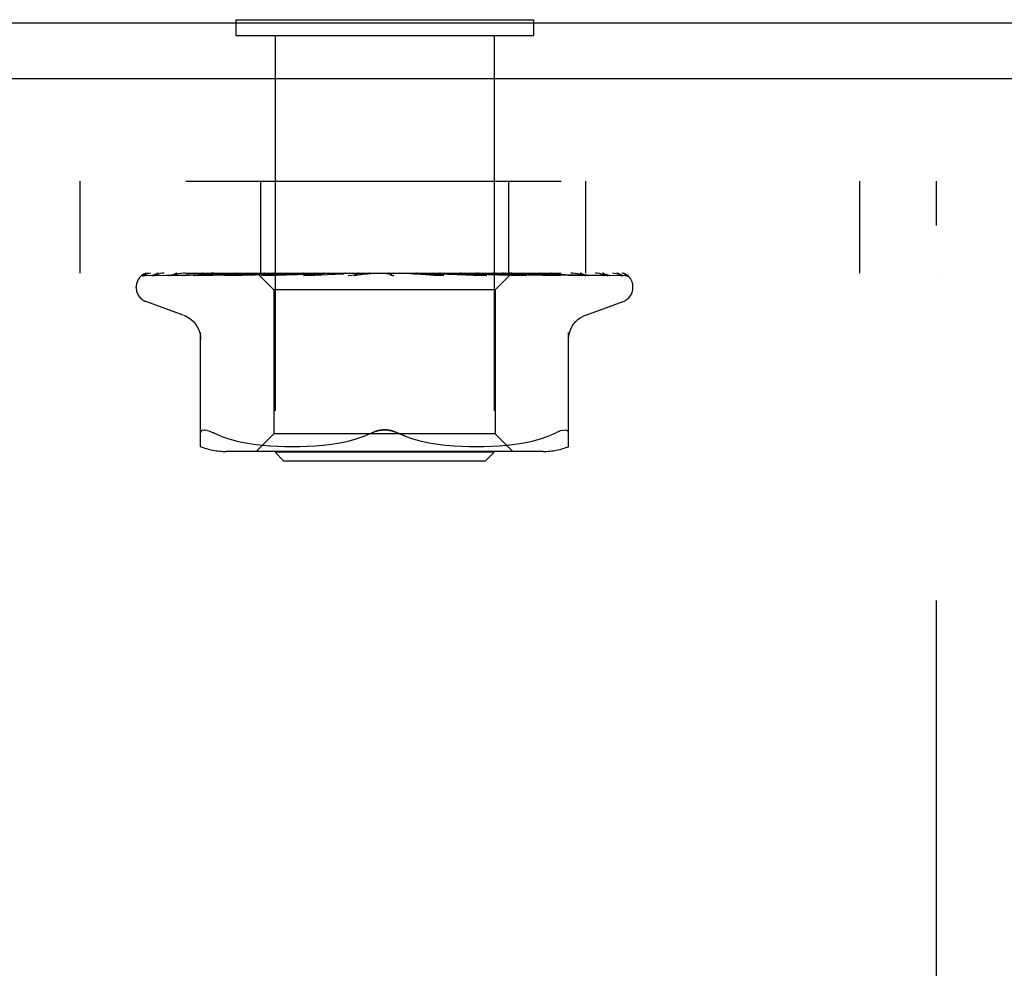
# Model space of a CAD drawing. Header units: inches. Extents: x 0 to 77.3, y 0 to 50.
# Tile 11 of 49: x 9 to 10.1, y 30 to 31.1. Entities that reach past the tile are written whole.
import ezdxf

# ---------------------------------------------------------------- set-up
doc = ezdxf.new("R2010")
doc.units = ezdxf.units.IN
doc.header["$LTSCALE"] = 4.25
doc.header["$MEASUREMENT"] = 0
doc.linetypes.add('HIDDEN', pattern=[0.2, 0.1, -0.1])
doc.layers.get('0').update_dxf_attribs({"linetype": 'CONTINUOUS'})
doc.layers.add('DEFAULT_2', color=8, linetype='HIDDEN')

msp = doc.modelspace()

# ---------------------------------------------------------------- linework, layer by layer
at = {"color": 3, "linetype": 'Continuous'}
for p, q in [((12.739062, 31.134092), (3.261062, 31.134092)), ((12.739062, 31.071092), (3.287062, 31.071092))]:
    msp.add_line(p, q, dxfattribs=at)
at = {"color": 7, "linetype": 'Continuous'}
for p, q in [((9.225562, 31.138092), (9.225562, 31.134092)), ((9.225562, 31.138092), (9.562562, 31.138092)), ((9.562562, 31.138092), (9.562562, 31.134092))]:
    msp.add_line(p, q, dxfattribs=at)
at = {"layer": 'DEFAULT_2', "color": 8, "linetype": 'HIDDEN'}
for p, q in [((9.225562, 31.134092), (9.225562, 31.120092)), ((9.562562, 31.134092), (9.562562, 31.120092)), ((9.225562, 31.120092), (9.562562, 31.120092)), ((9.270062, 31.120092), (9.270062, 30.648092)), ((9.518062, 31.120092), (9.518062, 30.648092)), ((5.769062, 30.955092), (10.019062, 30.955092)), ((9.048962, 30.955092), (9.048962, 30.851092)), ((9.253562, 30.955092), (9.253562, 30.851092)), ((9.534562, 30.955092), (9.534562, 30.851092)), ((9.621762, 30.955092), (9.621762, 30.851092)), ((9.931762, 30.955092), (9.931762, 30.851092)), ((10.019062, 29.205092), (10.019062, 30.955092)), ((5.769062, 30.851092), (10.019062, 30.851092)), ((9.122431, 30.848449), (9.144994, 30.84878)), ((9.12303, 30.848449), (9.168972, 30.849124)), ((9.133432, 30.848449), (9.177497, 30.849124)), ((9.150373, 30.848449), (9.19201, 30.849124)), ((9.153261, 30.848449), (9.173098, 30.84878)), ((9.168589, 30.849124), (9.233296, 30.850051)), ((9.173098, 30.84878), (9.232648, 30.849759)), ((9.177497, 30.849124), (9.239232, 30.850051)), ((9.177817, 30.848444), (9.177912, 30.84845)), ((9.177907, 30.84845), (9.196031, 30.84878)), ((9.181804, 30.84845), (9.217462, 30.849124)), ((9.196031, 30.84878), (9.250276, 30.849759)), ((9.213267, 30.84845), (9.244416, 30.849124)), ((9.213402, 30.84846), (9.213272, 30.848451)), ((9.217462, 30.849124), (9.251559, 30.849759)), ((9.218033, 30.84845), (9.247465, 30.849125)), ((9.232648, 30.849759), (9.266691, 30.850306)), ((9.239053, 30.851092), (9.23276, 30.85048)), ((9.233178, 30.850051), (9.251222, 30.850306)), ((9.233296, 30.850051), (9.251274, 30.850306)), ((9.238881, 30.850051), (9.256493, 30.850306)), ((9.247465, 30.849125), (9.275635, 30.849759)), ((9.249811, 30.851092), (9.268812, 30.832091)), ((9.250276, 30.849759), (9.281165, 30.850306)), ((9.251274, 30.850305), (9.251199, 30.850329)), ((9.251223, 30.850305), (9.25125, 30.850329)), ((9.251559, 30.849759), (9.281502, 30.850306)), ((9.255184, 30.848451), (9.322221, 30.850307)), ((9.255439, 30.848467), (9.255188, 30.848451)), ((9.263423, 30.849235), (9.255445, 30.848468)), ((9.256493, 30.850305), (9.256311, 30.850329)), ((9.25634, 30.850305), (9.256462, 30.850329)), ((9.260653, 30.848451), (9.282793, 30.849126)), ((9.27243, 30.850082), (9.263423, 30.849235)), ((9.266691, 30.850305), (9.266402, 30.850329)), ((9.266442, 30.850305), (9.266648, 30.850329)), ((9.283522, 30.851092), (9.27243, 30.850082)), ((9.275245, 30.851092), (9.281107, 30.850329)), ((9.275635, 30.849759), (9.300395, 30.850307)), ((9.281502, 30.850306), (9.281107, 30.850329)), ((9.281166, 30.850306), (9.281439, 30.850329)), ((9.286558, 30.851092), (9.281439, 30.850329)), ((9.282793, 30.849126), (9.304017, 30.849761)), ((9.292872, 30.851092), (9.299895, 30.850329)), ((9.300396, 30.850306), (9.299895, 30.850329)), ((9.299982, 30.850307), (9.300301, 30.850329)), ((9.306704, 30.851092), (9.300301, 30.850329)), ((9.302434, 30.848471), (9.302169, 30.848454)), ((9.302174, 30.848454), (9.347108, 30.85031)), ((9.304017, 30.849761), (9.322699, 30.850308)), ((9.308166, 30.848456), (9.32221, 30.84913)), ((9.314157, 30.851092), (9.322086, 30.850329)), ((9.316249, 30.84971), (9.322015, 30.850221)), ((9.322015, 30.850221), (9.324964, 30.85048)), ((9.322327, 30.850312), (9.322086, 30.850329)), ((9.32221, 30.84913), (9.335719, 30.849765)), ((9.322221, 30.850307), (9.322551, 30.850329)), ((9.322699, 30.850308), (9.322327, 30.850312)), ((9.330007, 30.851092), (9.322551, 30.850329)), ((9.324964, 30.85048), (9.329166, 30.850848)), ((9.329166, 30.850848), (9.331974, 30.851092)), ((9.335719, 30.849765), (9.347646, 30.850311)), ((9.33833, 30.851092), (9.346878, 30.850329)), ((9.347108, 30.85031), (9.347386, 30.850329)), ((9.355625, 30.851092), (9.347386, 30.850329)), ((9.352695, 30.848473), (9.382632, 30.851092)), ((9.359165, 30.848498), (9.364563, 30.849166)), ((9.364517, 30.851092), (9.373376, 30.850329)), ((9.364563, 30.849166), (9.369851, 30.849798)), ((9.369851, 30.849798), (9.374592, 30.850344)), ((9.391772, 30.851092), (9.400621, 30.850329)), ((9.39759, 30.851092), (9.397967, 30.850898)), ((9.399391, 30.850309), (9.399271, 30.850418)), ((9.399363, 30.85033), (9.399401, 30.8503)), ((9.399476, 30.850233), (9.399391, 30.850309)), ((9.399524, 30.85019), (9.399476, 30.850233)), ((9.399638, 30.850091), (9.399577, 30.850143)), ((9.400342, 30.849553), (9.400357, 30.849543)), ((9.410053, 30.851092), (9.401158, 30.850329)), ((9.419109, 30.851092), (9.427629, 30.850329)), ((9.427247, 30.850318), (9.435614, 30.849772)), ((9.427826, 30.850314), (9.427629, 30.850329)), ((9.427826, 30.850315), (9.461047, 30.848459)), ((9.436895, 30.851092), (9.428152, 30.850329)), ((9.460848, 30.848473), (9.430988, 30.851092)), ((9.435614, 30.849772), (9.445061, 30.849138)), ((9.445061, 30.849138), (9.454845, 30.848464)), ((9.445542, 30.851092), (9.453425, 30.850329)), ((9.453233, 30.850308), (9.453914, 30.850329)), ((9.453233, 30.850309), (9.468607, 30.849762)), ((9.45374, 30.850308), (9.453425, 30.850329)), ((9.45374, 30.850308), (9.509981, 30.848452)), ((9.462189, 30.851092), (9.453914, 30.850329)), ((9.461057, 30.848458), (9.460857, 30.848472)), ((9.468607, 30.849762), (9.486053, 30.849127)), ((9.470113, 30.851092), (9.477074, 30.850329)), ((9.476957, 30.850306), (9.477512, 30.850329)), ((9.476957, 30.850307), (9.498777, 30.84976)), ((9.477404, 30.850306), (9.477074, 30.850329)), ((9.477404, 30.850307), (9.500472, 30.849759)), ((9.485022, 30.851092), (9.477512, 30.850329)), ((9.487639, 30.850485), (9.480771, 30.851092)), ((9.486053, 30.849127), (9.504229, 30.848453)), ((9.496711, 30.849667), (9.487639, 30.850485)), ((9.491937, 30.851092), (9.497724, 30.850329)), ((9.509702, 30.84847), (9.496711, 30.849667)), ((9.497647, 30.850306), (9.498094, 30.850329)), ((9.497647, 30.850306), (9.525123, 30.849759)), ((9.498023, 30.850306), (9.497724, 30.850329)), ((9.498023, 30.850306), (9.526556, 30.849759)), ((9.504566, 30.851092), (9.498095, 30.850329)), ((9.498777, 30.84976), (9.523586, 30.849125)), ((9.509989, 30.848452), (9.509707, 30.84847)), ((9.510222, 30.851092), (9.512485, 30.850709)), ((9.512485, 30.850709), (9.514626, 30.850329)), ((9.514575, 30.850306), (9.514917, 30.850329)), ((9.514575, 30.850306), (9.56461, 30.84945)), ((9.514869, 30.850306), (9.514626, 30.850329)), ((9.514869, 30.850306), (9.547835, 30.849759)), ((9.517569, 30.850709), (9.514917, 30.850329)), ((9.520117, 30.851092), (9.517569, 30.850709)), ((9.537553, 30.850332), (9.519312, 30.832091)), ((9.523586, 30.849125), (9.54949, 30.848451)), ((9.525123, 30.849759), (9.556398, 30.849124)), ((9.527136, 30.850305), (9.527371, 30.850329)), ((9.527136, 30.850306), (9.563546, 30.849758)), ((9.527338, 30.850305), (9.527172, 30.850329)), ((9.533975, 30.850483), (9.527438, 30.851092)), ((9.542462, 30.849664), (9.533975, 30.850483)), ((9.534879, 30.850305), (9.535008, 30.850329)), ((9.53488, 30.850306), (9.552815, 30.850051)), ((9.534982, 30.850305), (9.534906, 30.850329)), ((9.538275, 30.851092), (9.537526, 30.850305)), ((9.537526, 30.850305), (9.537532, 30.850311)), ((9.537527, 30.850306), (9.576222, 30.849758)), ((9.537532, 30.850311), (9.53755, 30.850329)), ((9.543802, 30.850051), (9.562775, 30.849759)), ((9.554625, 30.848451), (9.554422, 30.848464)), ((9.556398, 30.849124), (9.589091, 30.84845)), ((9.563546, 30.849758), (9.583745, 30.84945)), ((9.56461, 30.84945), (9.621624, 30.848449)), ((9.576222, 30.849758), (9.644017, 30.84878)), ((9.583745, 30.84945), (9.648261, 30.848449)), ((9.593396, 30.848454), (9.586756, 30.849224)), ((9.593438, 30.84845), (9.593405, 30.848453)), ((9.593825, 30.84945), (9.615895, 30.849124)), ((9.615895, 30.849124), (9.661104, 30.848449)), ((9.621625, 30.84845), (9.621855, 30.848432)), ((9.625026, 30.84845), (9.625138, 30.848446)), ((9.625138, 30.848446), (9.625283, 30.848431)), ((9.670798, 30.846774), (9.670742, 30.846828)), ((9.112812, 30.834596), (9.112812, 30.835426)), ((9.268812, 30.832091), (9.268812, 30.669068)), ((9.519312, 30.832091), (9.268812, 30.832091)), ((9.519312, 30.832091), (9.519312, 30.669068)), ((9.675312, 30.834596), (9.675312, 30.835426)), ((9.16607, 30.803541), (9.123778, 30.818934)), ((9.622054, 30.803541), (9.664346, 30.818934)), ((9.185729, 30.654584), (9.185729, 30.783807)), ((9.602396, 30.654584), (9.602396, 30.783807)), ((9.193009, 30.672914), (9.19119, 30.67331)), ((9.208774, 30.666398), (9.200312, 30.670003)), ((9.208744, 30.666408), (9.217634, 30.663332)), ((9.217586, 30.663347), (9.226992, 30.660823)), ((9.268812, 30.669068), (9.248812, 30.649068)), ((9.519312, 30.669068), (9.268812, 30.669068)), ((9.352722, 30.660798), (9.362029, 30.663293)), ((9.361981, 30.663279), (9.370898, 30.666364)), ((9.370877, 30.666356), (9.379479, 30.670003)), ((9.417247, 30.666356), (9.408645, 30.670003)), ((9.426096, 30.663293), (9.435403, 30.660798)), ((9.519312, 30.669068), (9.539312, 30.649068)), ((9.561133, 30.660823), (9.570538, 30.663347)), ((9.57049, 30.663332), (9.57938, 30.666408)), ((9.57935, 30.666398), (9.587812, 30.670003)), ((9.226939, 30.660836), (9.236547, 30.658821)), ((9.236496, 30.65883), (9.246084, 30.65731)), ((9.246034, 30.657317), (9.255453, 30.656206)), ((9.255397, 30.656211), (9.26438, 30.655441)), ((9.264298, 30.655447), (9.27303, 30.654958)), ((9.272915, 30.654963), (9.281412, 30.654672)), ((9.281267, 30.654675), (9.289723, 30.654589)), ((9.289553, 30.654589), (9.298149, 30.654669)), ((9.29796, 30.654665), (9.306736, 30.654957)), ((9.306537, 30.654948), (9.315623, 30.65546)), ((9.315427, 30.655446), (9.32472, 30.656244)), ((9.32454, 30.656226), (9.334034, 30.657352)), ((9.33388, 30.657331), (9.343425, 30.658854)), ((9.343304, 30.658832), (9.352805, 30.660818)), ((9.435319, 30.660818), (9.44482, 30.658832)), ((9.4447, 30.658854), (9.454245, 30.657331)), ((9.454091, 30.657352), (9.463585, 30.656226)), ((9.463404, 30.656244), (9.472697, 30.655446)), ((9.472502, 30.65546), (9.481587, 30.654948)), ((9.481388, 30.654957), (9.490165, 30.654665)), ((9.489975, 30.654669), (9.498572, 30.654589)), ((9.498401, 30.654589), (9.506857, 30.654675)), ((9.506713, 30.654672), (9.515209, 30.654963)), ((9.515094, 30.654958), (9.523827, 30.655447)), ((9.523744, 30.655441), (9.532727, 30.656211)), ((9.532671, 30.656206), (9.542091, 30.657317)), ((9.542041, 30.65731), (9.551628, 30.65883)), ((9.551577, 30.658821), (9.561185, 30.660836)), ((9.573655, 30.649068), (9.21447, 30.649068)), ((9.280062, 30.638092), (9.270062, 30.648092)), ((9.518062, 30.648092), (9.270062, 30.648092)), ((9.508062, 30.638092), (9.518062, 30.648092)), ((9.508062, 30.638092), (9.280062, 30.638092))]:
    msp.add_line(p, q, dxfattribs=at)
for points in [[(9.119704, 30.847759), (9.120036, 30.847922), (9.120558, 30.848128), (9.121152, 30.848296), (9.121794, 30.848407), (9.122435, 30.84845)], [(9.129506, 30.851092), (9.127883, 30.850712), (9.12625, 30.850276), (9.124713, 30.849812), (9.12326, 30.849318), (9.121885, 30.848785), (9.120586, 30.848206), (9.11971, 30.847762)], [(9.120201, 30.847692), (9.120165, 30.847667), (9.120108, 30.847626), (9.120152, 30.847654), (9.120304, 30.847745), (9.120577, 30.847887), (9.120958, 30.848051), (9.121438, 30.848214), (9.121992, 30.848346), (9.122593, 30.848428), (9.123032, 30.84845)], [(9.126289, 30.851092), (9.126067, 30.851013), (9.125394, 30.850751), (9.124749, 30.850471), (9.124136, 30.850178), (9.123554, 30.849876), (9.123007, 30.849571), (9.122494, 30.849267), (9.122017, 30.848967), (9.121581, 30.848679), (9.121184, 30.848406), (9.120837, 30.848158), (9.120201, 30.847692)], [(9.123849, 30.851092), (9.12288, 30.850722), (9.122008, 30.850326), (9.121872, 30.850257)], [(9.130535, 30.848306), (9.130743, 30.848353), (9.131225, 30.848425), (9.131662, 30.84845)], [(9.144421, 30.851092), (9.142694, 30.850812), (9.140407, 30.850413), (9.138185, 30.849996), (9.13603, 30.849563), (9.133941, 30.849113), (9.131926, 30.848646), (9.130539, 30.848306)], [(9.131656, 30.848449), (9.198168, 30.84945), (9.218996, 30.849758)], [(9.132245, 30.848322), (9.132174, 30.848285), (9.132032, 30.848214), (9.132004, 30.8482), (9.132101, 30.848237), (9.132336, 30.848308), (9.132698, 30.848385), (9.13317, 30.848439), (9.133432, 30.84845)], [(9.13274, 30.848593), (9.132413, 30.848412), (9.132245, 30.848322)], [(9.137997, 30.851092), (9.137743, 30.851003), (9.137065, 30.850747), (9.136411, 30.850475), (9.135785, 30.850194), (9.135188, 30.849906), (9.134621, 30.849619), (9.134088, 30.849337), (9.133591, 30.849066), (9.13274, 30.848593)], [(9.149916, 30.84841), (9.150124, 30.848437), (9.150379, 30.84845)], [(9.16824, 30.851092), (9.166298, 30.850846), (9.163364, 30.850455), (9.160451, 30.850047), (9.157568, 30.849626), (9.154715, 30.849189), (9.151897, 30.848738), (9.149923, 30.84841)], [(9.152888, 30.848443), (9.152811, 30.848415), (9.152752, 30.848396), (9.152821, 30.848411), (9.153026, 30.848438), (9.153259, 30.84845)], [(9.154185, 30.849027), (9.153699, 30.848795), (9.153297, 30.848611), (9.152994, 30.848484), (9.152888, 30.848443)], [(9.158886, 30.851092), (9.15837, 30.850908), (9.157559, 30.850591), (9.156786, 30.850261), (9.156054, 30.849928), (9.155371, 30.849603), (9.154185, 30.849027)], [(9.200161, 30.851092), (9.197998, 30.85086), (9.1945, 30.850472), (9.190978, 30.850068), (9.187444, 30.849649), (9.183898, 30.849217), (9.180346, 30.84877), (9.177827, 30.848445)], [(9.182031, 30.848512), (9.18188, 30.848473), (9.181753, 30.848449), (9.181778, 30.84845), (9.181801, 30.84845)], [(9.188201, 30.851092), (9.187553, 30.850853), (9.186676, 30.850499), (9.18585, 30.85014), (9.185085, 30.849793), (9.18437, 30.849465), (9.183705, 30.849165), (9.183104, 30.848905), (9.182575, 30.848695), (9.182159, 30.84855), (9.182031, 30.848512)], [(9.19201, 30.849124), (9.250199, 30.850051), (9.266442, 30.850306)], [(9.23276, 30.85048), (9.228748, 30.850077), (9.224681, 30.84966), (9.220561, 30.849229), (9.21341, 30.84846)], [(9.221417, 30.849592), (9.220732, 30.849289), (9.220087, 30.84902), (9.219489, 30.848795), (9.218966, 30.848626), (9.218537, 30.848519), (9.218223, 30.848466), (9.218031, 30.848451)], [(9.224876, 30.851092), (9.224421, 30.850917), (9.223631, 30.85059), (9.222867, 30.850252), (9.221417, 30.849592)], [(9.244416, 30.849124), (9.287869, 30.850052), (9.299982, 30.850307)], [(9.249884, 30.851092), (9.250163, 30.8509), (9.250475, 30.850709), (9.25082, 30.850519), (9.251199, 30.850329)], [(9.250185, 30.851092), (9.250499, 30.850819), (9.25076, 30.850603), (9.250968, 30.850444), (9.251121, 30.850344), (9.251214, 30.850306), (9.251223, 30.850305)], [(9.25082, 30.851092), (9.251027, 30.850819), (9.251176, 30.850603), (9.251269, 30.850444), (9.251304, 30.850344), (9.251281, 30.850306), (9.251274, 30.850305)], [(9.251623, 30.851092), (9.251479, 30.8509), (9.251369, 30.850709), (9.251293, 30.850519), (9.25125, 30.850329)], [(9.253355, 30.851092), (9.254048, 30.8509), (9.254771, 30.850709), (9.255526, 30.850519), (9.256311, 30.850329)], [(9.254751, 30.851092), (9.255161, 30.850819), (9.255523, 30.850603), (9.255839, 30.850444), (9.256104, 30.850344), (9.256311, 30.850306), (9.25634, 30.850305)], [(9.258511, 30.851092), (9.257949, 30.8509), (9.25742, 30.850709), (9.256925, 30.850519), (9.256462, 30.850329)], [(9.256631, 30.851092), (9.256724, 30.850819), (9.256757, 30.850603), (9.25673, 30.850444), (9.256647, 30.850344), (9.256493, 30.850305)], [(9.266012, 30.850393), (9.264531, 30.849684), (9.2638, 30.849352), (9.263082, 30.849053), (9.2624, 30.848806), (9.26177, 30.848622), (9.26122, 30.848509), (9.260772, 30.848458), (9.260644, 30.848452)], [(9.261912, 30.851092), (9.262993, 30.8509), (9.264101, 30.850709), (9.265238, 30.850519), (9.266402, 30.850329)], [(9.264352, 30.851092), (9.264842, 30.850819), (9.265293, 30.850603), (9.265706, 30.850444), (9.266074, 30.850344), (9.266387, 30.850306), (9.266442, 30.850305)], [(9.267571, 30.851092), (9.266762, 30.850742), (9.266012, 30.850393)], [(9.270298, 30.851092), (9.269338, 30.8509), (9.26841, 30.850709), (9.267513, 30.850519), (9.266648, 30.850329)], [(9.26741, 30.851092), (9.267384, 30.850819), (9.2673, 30.850603), (9.267156, 30.850444), (9.266956, 30.850344), (9.266691, 30.850305)], [(9.27864, 30.851092), (9.279194, 30.850819), (9.279717, 30.850603), (9.280212, 30.850444), (9.280669, 30.850344), (9.281077, 30.850306), (9.281166, 30.850306)], [(9.282766, 30.851092), (9.282624, 30.850819), (9.282425, 30.850603), (9.282167, 30.850444), (9.281859, 30.850344), (9.281502, 30.850306)], [(9.297101, 30.851092), (9.297702, 30.850818), (9.298278, 30.850601), (9.29883, 30.850443), (9.299354, 30.850345), (9.299843, 30.850307), (9.299982, 30.850307)], [(9.302145, 30.851092), (9.301891, 30.850819), (9.301585, 30.850603), (9.301224, 30.850444), (9.300817, 30.850344), (9.300396, 30.850306)], [(9.302462, 30.848473), (9.314951, 30.849594), (9.316249, 30.84971)], [(9.314707, 30.851092), (9.314531, 30.851007), (9.313925, 30.8507), (9.313332, 30.850383), (9.312734, 30.85006), (9.312121, 30.849736), (9.311483, 30.849419), (9.310812, 30.849121), (9.310124, 30.84886), (9.30942, 30.84865), (9.308747, 30.848515), (9.308148, 30.848456)], [(9.319066, 30.851092), (9.319684, 30.850819), (9.320292, 30.850603), (9.320895, 30.850444), (9.321479, 30.850344), (9.322029, 30.850306), (9.322221, 30.850307)], [(9.324846, 30.851092), (9.324518, 30.850838), (9.324151, 30.850632), (9.323742, 30.850474), (9.323299, 30.850367), (9.322828, 30.850313), (9.322699, 30.850308)], [(9.343741, 30.851092), (9.344359, 30.850819), (9.344978, 30.850603), (9.345603, 30.850444), (9.346219, 30.850344), (9.346811, 30.850306), (9.347108, 30.85031)], [(9.347646, 30.850311), (9.347468, 30.850306), (9.346878, 30.850329)], [(9.350049, 30.851092), (9.349602, 30.850819), (9.349118, 30.850603), (9.348592, 30.850444), (9.348037, 30.850344), (9.347646, 30.850311)], [(9.364489, 30.851092), (9.364331, 30.850997), (9.363948, 30.850751), (9.363581, 30.850504), (9.363208, 30.850249), (9.362815, 30.849984), (9.362394, 30.849716), (9.361928, 30.849443), (9.361403, 30.849174), (9.360821, 30.848924), (9.360178, 30.848708), (9.359511, 30.848552), (9.359079, 30.848489)], [(9.370235, 30.851092), (9.37083, 30.850819), (9.371437, 30.850603), (9.372061, 30.850444), (9.372688, 30.850344), (9.373301, 30.850306), (9.373908, 30.850329)], [(9.374592, 30.850344), (9.373989, 30.850306), (9.373376, 30.850329)], [(9.376842, 30.851092), (9.376321, 30.850819), (9.375773, 30.850603), (9.375192, 30.850444), (9.374592, 30.850344)], [(9.397967, 30.850898), (9.398141, 30.850819), (9.398714, 30.850603), (9.399315, 30.850444), (9.399929, 30.850344), (9.400541, 30.850306), (9.401158, 30.850329)], [(9.397967, 30.850898), (9.398378, 30.850697), (9.398825, 30.850465), (9.399251, 30.850229), (9.399657, 30.84999), (9.400047, 30.849747), (9.400342, 30.849553)], [(9.399271, 30.850418), (9.399215, 30.850469), (9.399131, 30.850544), (9.39902, 30.850638), (9.398873, 30.850757), (9.398703, 30.850885), (9.398524, 30.851012), (9.398402, 30.851092)], [(9.399401, 30.8503), (9.399617, 30.85011), (9.399801, 30.849955), (9.400041, 30.849767), (9.400342, 30.849553)], [(9.399864, 30.849904), (9.399781, 30.849971), (9.399705, 30.850034)], [(9.400357, 30.849542), (9.400281, 30.849594), (9.400161, 30.849678), (9.400052, 30.849758), (9.399954, 30.849833)], [(9.400357, 30.849543), (9.400686, 30.849336), (9.401094, 30.849114), (9.401561, 30.848904), (9.402082, 30.84872), (9.402653, 30.848575), (9.403249, 30.848482), (9.403841, 30.848449), (9.404427, 30.848473)], [(9.404258, 30.851092), (9.403682, 30.850819), (9.40309, 30.850603), (9.402474, 30.850444), (9.401851, 30.850344), (9.401236, 30.850306), (9.400621, 30.850329)], [(9.424818, 30.851092), (9.425304, 30.850819), (9.425822, 30.850603), (9.426379, 30.850444), (9.426958, 30.850344), (9.427247, 30.850317)], [(9.427247, 30.850317), (9.427547, 30.850306), (9.428152, 30.850329)], [(9.431305, 30.851092), (9.430696, 30.850819), (9.43008, 30.850603), (9.429453, 30.850444), (9.428829, 30.850344), (9.428223, 30.850306), (9.427826, 30.850314)], [(9.449501, 30.850665), (9.448993, 30.850953), (9.448734, 30.851092)], [(9.454885, 30.848462), (9.454738, 30.848473), (9.454102, 30.848561), (9.453436, 30.84872), (9.452772, 30.848941), (9.452147, 30.849199), (9.451558, 30.849484), (9.451011, 30.849778), (9.450495, 30.850076), (9.449501, 30.850665)], [(9.450934, 30.851092), (9.451338, 30.850819), (9.451783, 30.850603), (9.452274, 30.850444), (9.452799, 30.850344), (9.453233, 30.850308)], [(9.457006, 30.851092), (9.456385, 30.850819), (9.455769, 30.850603), (9.455152, 30.850444), (9.454549, 30.850344), (9.453975, 30.850306), (9.45374, 30.850308)], [(9.474995, 30.851092), (9.475302, 30.850819), (9.475658, 30.850603), (9.476066, 30.850444), (9.476516, 30.850344), (9.476957, 30.850306)], [(9.480432, 30.851092), (9.479821, 30.850819), (9.479227, 30.850603), (9.478643, 30.850444), (9.478084, 30.850344), (9.477563, 30.850306), (9.477404, 30.850306)], [(9.496131, 30.851092), (9.49633, 30.850819), (9.496584, 30.850603), (9.496894, 30.850444), (9.497254, 30.850344), (9.497647, 30.850306)], [(9.500096, 30.849791), (9.498745, 30.850471), (9.498076, 30.850798), (9.497434, 30.851092)], [(9.500737, 30.851092), (9.500159, 30.850819), (9.499607, 30.850603), (9.499077, 30.850444), (9.498582, 30.850344), (9.498132, 30.850306), (9.498023, 30.850306)], [(9.50424, 30.848453), (9.504131, 30.848459), (9.50358, 30.84852), (9.502933, 30.848657), (9.502227, 30.848873), (9.501511, 30.849144), (9.500795, 30.849457), (9.500096, 30.849791)], [(9.500472, 30.849759), (9.541053, 30.848781), (9.55463, 30.84845)], [(9.513577, 30.851092), (9.513662, 30.850819), (9.513804, 30.850603), (9.514006, 30.850444), (9.514261, 30.850344), (9.514575, 30.850306)], [(9.517186, 30.851092), (9.516661, 30.850819), (9.516173, 30.850603), (9.515716, 30.850444), (9.515302, 30.850344), (9.51494, 30.850306), (9.514869, 30.850306)], [(9.52431, 30.851092), (9.525074, 30.8509), (9.525806, 30.850709), (9.526505, 30.850519), (9.527172, 30.850329)], [(9.526556, 30.849759), (9.576687, 30.848781), (9.593442, 30.84845)], [(9.526704, 30.851092), (9.526671, 30.850819), (9.526696, 30.850603), (9.526782, 30.850444), (9.526925, 30.850344), (9.527136, 30.850305)], [(9.529185, 30.851092), (9.528733, 30.850819), (9.528325, 30.850603), (9.527958, 30.850444), (9.52764, 30.850344), (9.527379, 30.850306), (9.527338, 30.850305)], [(9.531112, 30.851092), (9.530221, 30.8509), (9.5293, 30.850709), (9.528351, 30.850519), (9.527371, 30.850329)], [(9.533689, 30.851092), (9.534044, 30.8509), (9.534365, 30.850709), (9.534652, 30.850519), (9.534906, 30.850329)], [(9.535037, 30.851092), (9.534887, 30.850819), (9.534795, 30.850603), (9.534762, 30.850444), (9.534786, 30.850344), (9.534879, 30.850305)], [(9.5363, 30.851092), (9.535937, 30.850819), (9.535624, 30.850603), (9.53536, 30.850444), (9.53515, 30.850344), (9.535, 30.850306), (9.534982, 30.850305)], [(9.537153, 30.851092), (9.536665, 30.8509), (9.536144, 30.850709), (9.535592, 30.850519), (9.535008, 30.850329)], [(9.538023, 30.851092), (9.537955, 30.8509), (9.537853, 30.850709), (9.537718, 30.850519), (9.53755, 30.850329)], [(9.554415, 30.848465), (9.551241, 30.848788), (9.542462, 30.849664)], [(9.545971, 30.849571), (9.544381, 30.850307), (9.54356, 30.850677), (9.542714, 30.851032), (9.54256, 30.851092)], [(9.549491, 30.848451), (9.549169, 30.848478), (9.548703, 30.848561), (9.548123, 30.848718), (9.547459, 30.848946), (9.546731, 30.849237), (9.545971, 30.849571)], [(9.547835, 30.849759), (9.605703, 30.84878), (9.625031, 30.848449)], [(9.552579, 30.850051), (9.639986, 30.84878), (9.662296, 30.848449)], [(9.562775, 30.849759), (9.625139, 30.84878), (9.645919, 30.848449)], [(9.586756, 30.849224), (9.582907, 30.849656), (9.579089, 30.850074), (9.575306, 30.850477), (9.569307, 30.851092)], [(9.584588, 30.850208), (9.583792, 30.850555), (9.582959, 30.850893), (9.582428, 30.851092)], [(9.589093, 30.84845), (9.589091, 30.848451), (9.589004, 30.848459), (9.588776, 30.8485), (9.588416, 30.848595), (9.587939, 30.848754), (9.587371, 30.848973), (9.586743, 30.849238), (9.586063, 30.849541), (9.584588, 30.850208)], [(9.625273, 30.848431), (9.623018, 30.848757), (9.619821, 30.849206), (9.616609, 30.84964), (9.613387, 30.85006), (9.610157, 30.850465), (9.606928, 30.850854), (9.604873, 30.851092)], [(9.621828, 30.848438), (9.62179, 30.848448), (9.621592, 30.848509), (9.621265, 30.84863), (9.620823, 30.848815), (9.620286, 30.849054), (9.619688, 30.849332), (9.619025, 30.849643), (9.618296, 30.849981), (9.617509, 30.850331), (9.616663, 30.850685), (9.615772, 30.851023), (9.615574, 30.851092)], [(9.64899, 30.848374), (9.647308, 30.848706), (9.644888, 30.849161), (9.642412, 30.849602), (9.639887, 30.850028), (9.637313, 30.850439), (9.634695, 30.850833), (9.632865, 30.851092)], [(9.644781, 30.849341), (9.644191, 30.849639), (9.643561, 30.849946), (9.642895, 30.850255), (9.642194, 30.850558), (9.641465, 30.850849), (9.640791, 30.851092)], [(9.644017, 30.84878), (9.66667, 30.848449), (9.667063, 30.848428), (9.667447, 30.848384), (9.667822, 30.848318), (9.668185, 30.84823), (9.668536, 30.848123), (9.668873, 30.847999), (9.669194, 30.84786), (9.669497, 30.847707), (9.669784, 30.847543), (9.670048, 30.847374), (9.670288, 30.847202), (9.670491, 30.847043), (9.670642, 30.846916), (9.670744, 30.846824), (9.67079, 30.846781), (9.670796, 30.846776)], [(9.646722, 30.848354), (9.646767, 30.848343), (9.646831, 30.848323), (9.64676, 30.848351), (9.646549, 30.848445), (9.646223, 30.848603), (9.64581, 30.848812), (9.644781, 30.849341)], [(9.645921, 30.84845), (9.646268, 30.84843), (9.646582, 30.848385), (9.646722, 30.848354)], [(9.648256, 30.84845), (9.648718, 30.848419), (9.64899, 30.848375)], [(9.664006, 30.848158), (9.662901, 30.848522), (9.661275, 30.849015), (9.659566, 30.849486), (9.657778, 30.849936), (9.655909, 30.850367), (9.653957, 30.850777), (9.652308, 30.851092)], [(9.66196, 30.848748), (9.661481, 30.849037), (9.660958, 30.849341), (9.660391, 30.849655), (9.659786, 30.849972), (9.659144, 30.850284), (9.658466, 30.850588), (9.657756, 30.850876), (9.657163, 30.851092)], [(9.661102, 30.84845), (9.661513, 30.848429), (9.662056, 30.848355), (9.66252, 30.848246), (9.662874, 30.848129), (9.663092, 30.848038), (9.663149, 30.848011)], [(9.663149, 30.848011), (9.663182, 30.847995), (9.663149, 30.848014), (9.662999, 30.848103), (9.662735, 30.848266), (9.66196, 30.848748)], [(9.662291, 30.84845), (9.66287, 30.848413), (9.663449, 30.848316), (9.663941, 30.848181), (9.663997, 30.848162)], [(9.670969, 30.846647), (9.670125, 30.847472), (9.668998, 30.848339), (9.667849, 30.849043), (9.666669, 30.849639), (9.665435, 30.850165), (9.664125, 30.850636), (9.662603, 30.851092)], [(9.670452, 30.847111), (9.67033, 30.847228), (9.670192, 30.847359), (9.67004, 30.847499), (9.669875, 30.847647), (9.669699, 30.847802), (9.669511, 30.847964), (9.66931, 30.84813), (9.669098, 30.848301), (9.668876, 30.848474), (9.668642, 30.848651), (9.668398, 30.848828), (9.668143, 30.849007), (9.667878, 30.849186), (9.667604, 30.849364), (9.66732, 30.849542), (9.667027, 30.849718), (9.666723, 30.849893), (9.66641, 30.850064), (9.666086, 30.850233), (9.665754, 30.850398), (9.665413, 30.850559), (9.665063, 30.850714), (9.664705, 30.850863), (9.664339, 30.851005), (9.664102, 30.851092)], [(9.670742, 30.846828), (9.67063, 30.846937), (9.670452, 30.847111)], [(9.166538, 30.803371), (9.168455, 30.802594), (9.171715, 30.800884), (9.174752, 30.798763), (9.177514, 30.79625), (9.179947, 30.793393), (9.181994, 30.79024), (9.183618, 30.786852), (9.184792, 30.783298), (9.185496, 30.779634), (9.185729, 30.775963)], [(9.602396, 30.775963), (9.602629, 30.779634), (9.603333, 30.783298), (9.604506, 30.786852), (9.60613, 30.79024), (9.608177, 30.793393), (9.61061, 30.79625), (9.613373, 30.798763), (9.616409, 30.800884), (9.619669, 30.802594), (9.621587, 30.803371)], [(9.188326, 30.67331), (9.187256, 30.672914), (9.186443, 30.672238), (9.185915, 30.671266), (9.185729, 30.670003)], [(9.188326, 30.67331), (9.189636, 30.673444), (9.19119, 30.67331)], [(9.379479, 30.670003), (9.380735, 30.670583), (9.38206, 30.671125), (9.383456, 30.671636), (9.384909, 30.6721), (9.386408, 30.672504), (9.387939, 30.672842), (9.389494, 30.673106), (9.391047, 30.673296), (9.392569, 30.673407), (9.394062, 30.673441)], [(9.394062, 30.673441), (9.391676, 30.673354), (9.389237, 30.67307), (9.38676, 30.672585), (9.384285, 30.671909), (9.381852, 30.671049), (9.379479, 30.670003)], [(9.394062, 30.673441), (9.395971, 30.673383), (9.397892, 30.673207), (9.399828, 30.672908), (9.401739, 30.672499), (9.403594, 30.671984), (9.405376, 30.671386), (9.407058, 30.670728), (9.408645, 30.670003)], [(9.408645, 30.670003), (9.40627, 30.67105), (9.403835, 30.671911), (9.401359, 30.672587), (9.398883, 30.67307), (9.396446, 30.673354), (9.394062, 30.673441)], [(9.595115, 30.672914), (9.596934, 30.67331), (9.598488, 30.673444), (9.599798, 30.67331), (9.600868, 30.672914)], [(9.193009, 30.672914), (9.195114, 30.672238), (9.197554, 30.671266), (9.200312, 30.670003)], [(9.408645, 30.670003), (9.417226, 30.666364), (9.426144, 30.663279)], [(9.595115, 30.672914), (9.59301, 30.672238), (9.590571, 30.671266), (9.587812, 30.670003)], [(9.602396, 30.670003), (9.602209, 30.671266), (9.601681, 30.672238), (9.600868, 30.672914)]]:
    msp.add_lwpolyline(points, dxfattribs=at)
for centre, radius, start, end in [((9.129479, 30.835426), 0.016667, 117.148769, 180), ((9.658646, 30.835426), 0.016667, 0, 42.235341), ((9.129479, 30.834596), 0.016667, 180, 250), ((9.658646, 30.834596), 0.016667, 290, 360), ((9.21447, 30.726646), 0.077578, 247.923935, 270), ((9.573655, 30.726646), 0.077578, 270, 292.076065)]:
    msp.add_arc(centre, radius, start, end, dxfattribs=at)

doc.saveas('drawing.dxf')
